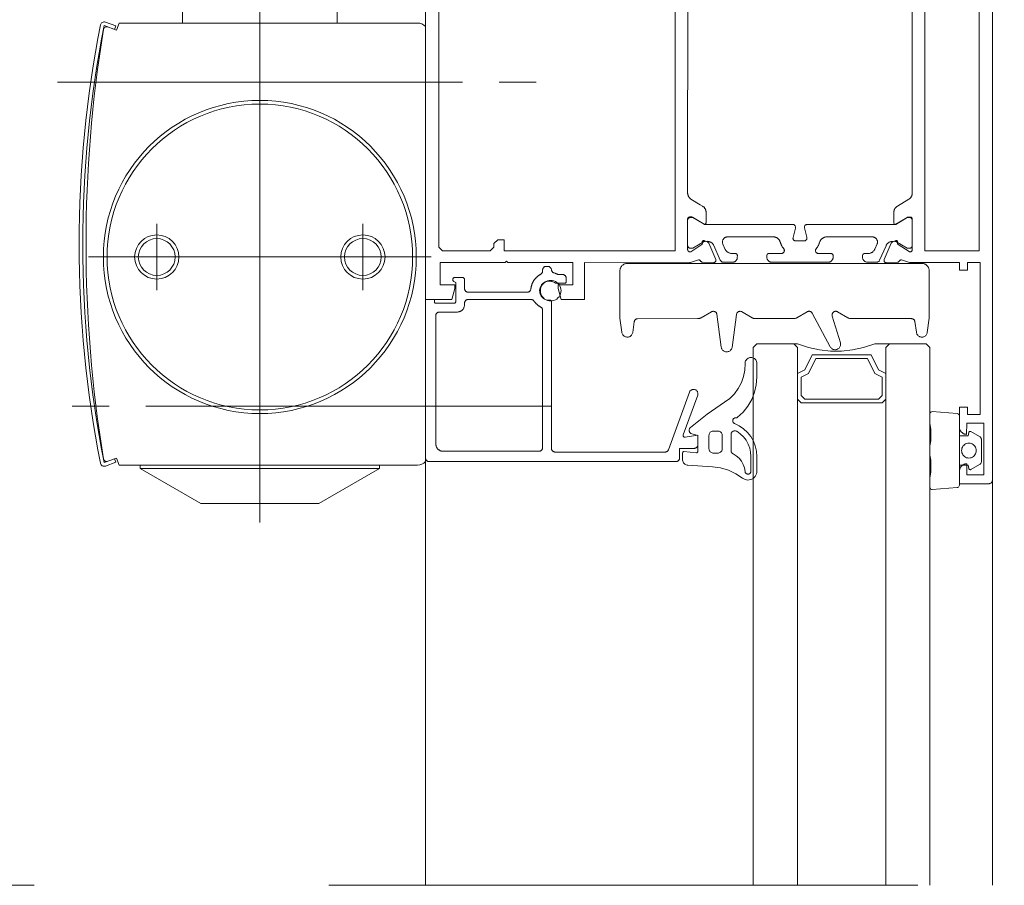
# Paper-space layout 'AD-02 DETAL MONTAŻU DRZWI' of a CAD drawing. Header units: millimetres. Extents: x 0 to 594, y 0 to 550.
# Tile 62 of 99: x 109 to 136, y 367 to 391. Entities that reach past the tile are written whole.
import ezdxf
from ezdxf.xclip import XClip

# ---------------------------------------------------------------- set-up
doc = ezdxf.new("R2010")
doc.units = ezdxf.units.MM
doc.header["$MEASUREMENT"] = 0
doc.header["$XCLIPFRAME"] = 0
for name, pattern in [('DASH_CENTER', [70, 55, -5, 5, -5]), ('DOT_CENTER', [1398.6, 1198.8, -99.9, 0, -99.9]), ('przerywama detal', [120, 80, -40])]:
    doc.linetypes.add(name, pattern=pattern)
doc.layers.add('A_stolarka_Nr_pióra__1', color=7, linetype='Continuous', lineweight=20)
doc.layers.add('A_stolarka_Nr_pióra__2', color=8, linetype='Continuous', lineweight=13)
doc.layers.add('A_stolarka_Nr_pióra__10', color=7, linetype='Continuous', lineweight=13, true_color=0x4b4b4b)

# ---------------------------------------------------------------- blocks, each defined once
blk = doc.blocks.new('Rysunek_1_1', base_point=(-46422.798, -26825.258))
at = {"layer": 'A_stolarka_Nr_pióra__1', "color": 7, "linetype": 'Continuous', "lineweight": 20, "ltscale": 0.2}
for p, q in [((129.112, 381.695), (129.212, 381.795)), ((129.112, 381.695), (129.112, 367.094)), ((130.212, 381.795), (129.212, 381.795)), ((130.312, 381.695), (130.212, 381.795)), ((130.312, 381.695), (130.312, 367.094)), ((132.712, 381.695), (132.812, 381.795)), ((132.712, 381.695), (132.712, 367.094)), ((133.812, 381.795), (132.812, 381.795)), ((133.912, 381.695), (133.812, 381.795)), ((133.912, 381.695), (133.912, 367.094)), ((131.492, 381.59), (131.494, 381.587))]:
    blk.add_line(p, q, dxfattribs=at)
at = {"layer": 'A_stolarka_Nr_pióra__1', "color": 7, "linetype": 'Continuous', "lineweight": 20, "ltscale": 0.2, "flags": 128}
for points in [[(133.431, 391.484), (133.432, 385.887), (133.431, 385.874), (133.43, 385.861), (133.428, 385.849), (133.425, 385.836), (133.421, 385.823), (133.417, 385.811), (133.411, 385.799), (133.405, 385.788), (133.398, 385.777), (133.391, 385.766), (133.382, 385.756), (133.373, 385.746), (133.364, 385.737), (133.354, 385.729), (133.343, 385.721), (133.027, 385.528), (133.016, 385.521), (133.006, 385.513), (132.996, 385.505), (132.987, 385.495), (132.978, 385.486), (132.97, 385.475), (132.962, 385.465), (132.956, 385.453), (132.95, 385.442), (132.945, 385.43), (132.941, 385.417), (132.937, 385.405), (132.934, 385.392), (132.932, 385.379), (132.931, 385.366), (132.931, 385.073), (132.933, 385.063), (132.937, 385.053), (132.944, 385.044), (132.953, 385.038), (132.963, 385.034), (132.973, 385.033), (132.984, 385.035), (133.296, 385.224), (133.305, 385.229), (133.315, 385.232), (133.326, 385.233), (133.371, 385.233), (133.381, 385.232), (133.391, 385.23), (133.4, 385.226), (133.41, 385.219), (133.417, 385.212), (133.424, 385.202), (133.428, 385.193), (133.431, 385.181), (133.431, 384.348), (133.43, 384.337), (133.427, 384.326), (133.423, 384.317), (133.416, 384.308), (133.408, 384.3), (133.399, 384.295), (133.389, 384.29), (133.378, 384.288), (133.367, 384.288), (133.356, 384.29), (133.346, 384.294), (133.049, 384.486), (133.041, 384.493), (133.035, 384.501), (133.032, 384.511), (133.033, 384.556), (133.032, 384.567), (133.028, 384.577), (133.022, 384.586), (133.014, 384.592), (133.004, 384.597), (132.994, 384.598), (132.983, 384.597), (132.883, 384.547), (132.874, 384.542), (132.866, 384.534), (132.86, 384.526), (132.669, 384.08), (132.666, 384.07), (132.665, 384.06), (132.665, 384.05), (132.667, 384.04), (132.671, 384.03), (132.676, 384.022), (132.683, 384.014), (132.69, 384.007), (132.699, 384.002), (132.709, 383.999), (132.719, 383.997), (133.027, 384.007), (133.037, 384.008), (133.047, 384.011), (133.057, 384.016), (133.065, 384.023), (133.072, 384.03), (133.078, 384.04), (133.084, 384.048), (133.092, 384.056), (133.101, 384.061), (133.11, 384.066), (133.12, 384.068), (133.131, 384.069), (133.142, 384.068), (133.354, 383.999), (133.364, 383.997), (133.374, 383.995), (133.384, 383.995), (134.712, 383.995), (134.712, 383.795), (134.932, 383.795), (134.932, 383.995), (135.272, 383.995), (135.272, 379.875), (134.932, 379.875), (134.932, 380.075), (134.712, 380.075), (134.712, 379.535), (134.712, 379.521), (134.714, 379.508), (134.716, 379.495), (134.719, 379.482), (134.723, 379.469), (134.728, 379.456), (134.733, 379.444), (134.74, 379.433), (134.747, 379.421), (134.755, 379.411), (134.763, 379.4), (134.773, 379.391), (134.783, 379.382), (134.793, 379.374), (134.804, 379.366), (134.816, 379.359), (134.828, 379.353), (134.84, 379.348), (134.852, 379.344), (134.865, 379.34), (134.878, 379.337), (134.892, 379.336), (134.905, 379.335), (134.912, 379.635), (135.372, 379.635), (135.372, 378.235), (134.912, 378.235), (134.912, 378.535), (134.898, 378.534), (134.885, 378.533), (134.872, 378.531), (134.859, 378.527), (134.846, 378.524), (134.834, 378.519), (134.822, 378.513), (134.81, 378.507), (134.799, 378.499), (134.788, 378.491), (134.778, 378.483), (134.768, 378.474), (134.759, 378.464), (134.751, 378.453), (134.743, 378.442), (134.736, 378.431), (134.73, 378.419), (134.725, 378.406), (134.721, 378.394), (134.717, 378.381), (134.715, 378.368), (134.713, 378.355), (134.712, 378.341), (134.712, 377.995), (135.512, 377.995), (135.522, 377.995), (135.532, 377.997), (135.541, 377.999), (135.551, 378.003), (135.563, 378.008), (135.571, 378.014), (135.579, 378.02), (135.588, 378.03), (135.594, 378.038), (135.601, 378.049), (135.606, 378.062), (135.609, 378.071), (135.611, 378.081), (135.612, 378.095), (135.612, 396.795)], [(127.333, 391.484), (127.332, 385.889), (127.332, 385.876), (127.333, 385.863), (127.336, 385.85), (127.339, 385.838), (127.342, 385.825), (127.347, 385.813), (127.352, 385.801), (127.358, 385.79), (127.365, 385.778), (127.373, 385.768), (127.381, 385.758), (127.39, 385.748), (127.4, 385.739), (127.41, 385.731), (127.42, 385.723), (127.676, 385.567), (127.736, 385.53), (127.747, 385.523), (127.757, 385.515), (127.767, 385.507), (127.776, 385.498), (127.785, 385.488), (127.793, 385.478), (127.801, 385.467), (127.807, 385.456), (127.813, 385.444), (127.818, 385.432), (127.823, 385.42), (127.826, 385.407), (127.829, 385.394), (127.831, 385.381), (127.832, 385.368), (127.832, 385.075), (127.83, 385.064), (127.826, 385.054), (127.819, 385.046), (127.811, 385.039), (127.8, 385.036), (127.79, 385.035), (127.779, 385.037), (127.467, 385.226), (127.458, 385.23), (127.448, 385.233), (127.437, 385.235), (127.392, 385.235), (127.382, 385.234), (127.37, 385.231), (127.361, 385.226), (127.351, 385.219), (127.345, 385.212), (127.338, 385.202), (127.334, 385.192), (127.332, 385.182), (127.332, 384.355), (127.331, 384.343), (127.333, 384.332), (127.337, 384.321), (127.343, 384.311), (127.351, 384.303), (127.361, 384.296), (127.371, 384.291), (127.382, 384.288), (127.394, 384.288), (127.405, 384.289), (127.416, 384.293), (127.714, 384.486), (127.722, 384.493), (127.728, 384.501), (127.731, 384.511), (127.73, 384.556), (127.731, 384.567), (127.735, 384.577), (127.741, 384.586), (127.749, 384.592), (127.759, 384.597), (127.77, 384.598), (127.78, 384.597), (127.88, 384.547), (127.889, 384.542), (127.897, 384.534), (127.904, 384.526), (128.094, 384.08), (128.097, 384.07), (128.098, 384.06), (128.098, 384.05), (128.096, 384.04), (128.092, 384.03), (128.087, 384.022), (128.08, 384.014), (128.073, 384.007), (128.064, 384.002), (128.054, 383.999), (128.044, 383.997), (127.736, 384.007), (127.726, 384.008), (127.716, 384.011), (127.706, 384.016), (127.698, 384.023), (127.691, 384.03), (127.685, 384.04), (127.679, 384.048), (127.671, 384.056), (127.662, 384.061), (127.653, 384.066), (127.643, 384.068), (127.632, 384.069), (127.622, 384.068), (127.407, 383.999), (127.397, 383.996), (127.387, 383.994), (127.377, 383.994), (127.367, 383.994), (124.532, 383.995), (124.532, 382.995), (123.892, 382.995), (123.812, 383.295), (123.812, 383.395), (124.212, 383.395), (124.212, 383.995), (122.452, 383.995), (122.412, 384.035), (122.372, 383.995), (120.612, 383.995), (120.612, 383.395), (121.012, 383.395), (121.012, 383.295), (120.931, 382.995), (120.212, 382.995), (120.212, 391.795)]]:
    blk.add_lwpolyline(points, dxfattribs=at)
for points in [[(120.572, 391.455), (120.572, 384.415), (120.672, 384.315), (121.972, 384.315), (122.072, 384.415), (122.072, 384.515), (122.172, 384.615), (122.352, 384.615), (122.352, 384.315), (126.992, 384.315), (126.992, 392.835), (125.612, 392.835), (125.612, 392.795), (124.012, 392.795), (124.012, 392.835), (122.352, 392.835), (122.352, 391.755), (122.152, 391.555), (120.672, 391.555)], [(135.252, 391.555), (135.252, 384.315), (133.772, 384.315), (133.772, 391.555)], [(129.482, 384.185), (129.482, 384.145), (129.482, 384.131), (129.485, 384.117), (129.488, 384.103), (129.493, 384.09), (129.499, 384.077), (129.506, 384.065), (129.515, 384.054), (129.524, 384.044), (129.535, 384.035), (129.546, 384.027), (129.559, 384.02), (129.571, 384.014), (129.585, 384.01), (129.598, 384.007), (129.612, 384.005), (131.142, 384.005), (131.156, 384.005), (131.17, 384.007), (131.183, 384.011), (131.196, 384.016), (131.209, 384.022), (131.221, 384.029), (131.232, 384.038), (131.242, 384.047), (131.252, 384.058), (131.26, 384.069), (131.267, 384.081), (131.272, 384.094), (131.277, 384.108), (131.28, 384.121), (131.281, 384.135), (131.282, 384.185), (131.281, 384.196), (131.278, 384.206), (131.272, 384.217), (131.265, 384.226), (131.257, 384.233), (131.247, 384.239), (131.238, 384.242), (131.226, 384.244), (130.885, 384.245), (130.874, 384.245), (130.862, 384.248), (130.851, 384.252), (130.841, 384.258), (130.832, 384.265), (130.824, 384.273), (130.817, 384.283), (130.812, 384.293), (130.808, 384.304), (130.806, 384.315), (130.805, 384.327), (130.806, 384.339), (130.809, 384.35), (130.814, 384.361), (130.82, 384.371), (130.827, 384.38), (130.835, 384.39), (130.843, 384.399), (130.85, 384.41), (130.857, 384.42), (130.864, 384.43), (130.871, 384.441), (130.877, 384.452), (130.883, 384.463), (130.888, 384.474), (130.894, 384.485), (130.898, 384.497), (130.903, 384.508), (130.907, 384.52), (130.911, 384.532), (130.915, 384.544), (130.919, 384.558), (130.923, 384.569), (130.927, 384.579), (130.932, 384.589), (130.938, 384.598), (130.944, 384.608), (130.95, 384.617), (130.957, 384.625), (130.965, 384.633), (130.973, 384.641), (130.981, 384.649), (130.99, 384.655), (130.999, 384.662), (131.008, 384.667), (131.018, 384.673), (131.028, 384.678), (131.038, 384.682), (131.049, 384.685), (131.059, 384.688), (131.07, 384.691), (131.081, 384.693), (131.092, 384.694), (131.103, 384.695), (132.347, 384.695), (132.359, 384.694), (132.371, 384.693), (132.382, 384.69), (132.394, 384.687), (132.405, 384.682), (132.415, 384.677), (132.425, 384.671), (132.435, 384.664), (132.444, 384.656), (132.452, 384.647), (132.459, 384.638), (132.466, 384.628), (132.472, 384.618), (132.477, 384.607), (132.481, 384.596), (132.484, 384.585), (132.486, 384.573), (132.487, 384.561), (132.487, 384.549), (132.486, 384.537), (132.484, 384.526), (132.481, 384.514), (132.477, 384.503), (132.415, 384.363), (132.409, 384.35), (132.401, 384.337), (132.393, 384.325), (132.384, 384.314), (132.374, 384.303), (132.363, 384.293), (132.351, 384.284), (132.339, 384.275), (132.326, 384.268), (132.313, 384.262), (132.3, 384.256), (132.286, 384.252), (132.271, 384.248), (132.257, 384.246), (132.242, 384.245), (132.142, 384.245), (132.132, 384.244), (132.122, 384.241), (132.111, 384.236), (132.103, 384.23), (132.095, 384.222), (132.089, 384.213), (132.084, 384.202), (132.082, 384.19), (132.082, 384.145), (132.082, 384.131), (132.085, 384.117), (132.088, 384.103), (132.093, 384.09), (132.099, 384.077), (132.106, 384.065), (132.115, 384.054), (132.124, 384.044), (132.135, 384.035), (132.146, 384.027), (132.159, 384.02), (132.171, 384.014), (132.185, 384.01), (132.198, 384.007), (132.212, 384.005), (132.453, 384.005), (132.465, 384.005), (132.477, 384.007), (132.489, 384.011), (132.5, 384.016), (132.511, 384.023), (132.52, 384.03), (132.529, 384.039), (132.536, 384.049), (132.542, 384.059), (132.719, 384.456), (132.726, 384.469), (132.733, 384.482), (132.741, 384.494), (132.75, 384.505), (132.76, 384.516), (132.771, 384.526), (132.783, 384.535), (132.795, 384.544), (132.808, 384.551), (132.821, 384.557), (132.834, 384.563), (132.848, 384.567), (132.863, 384.571), (132.877, 384.573), (132.892, 384.574), (132.956, 384.575), (132.966, 384.574), (132.976, 384.571), (132.985, 384.567), (133.292, 384.39), (133.301, 384.386), (133.311, 384.385), (133.352, 384.385), (133.362, 384.385), (133.373, 384.387), (133.383, 384.391), (133.393, 384.396), (133.401, 384.402), (133.409, 384.409), (133.416, 384.417), (133.422, 384.426), (133.426, 384.436), (133.43, 384.446), (133.431, 384.457), (133.432, 385.145), (133.431, 385.155), (133.429, 385.166), (133.425, 385.176), (133.421, 385.185), (133.415, 385.194), (133.407, 385.202), (133.399, 385.209), (133.39, 385.215), (133.381, 385.219), (133.37, 385.222), (133.36, 385.224), (133.312, 385.225), (133.302, 385.223), (133.292, 385.219), (132.986, 385.043), (132.976, 385.038), (132.966, 385.035), (132.956, 385.035), (130.582, 385.035), (130.569, 385.034), (130.557, 385.031), (130.546, 385.026), (130.535, 385.02), (130.526, 385.012), (130.518, 385.002), (130.511, 384.992), (130.506, 384.98), (130.503, 384.968), (130.502, 384.956), (130.503, 384.944), (130.569, 384.685), (130.571, 384.672), (130.572, 384.66), (130.57, 384.648), (130.566, 384.636), (130.561, 384.625), (130.554, 384.614), (130.546, 384.605), (130.536, 384.598), (130.525, 384.592), (130.513, 384.587), (130.501, 384.585), (130.272, 384.585), (130.259, 384.586), (130.247, 384.588), (130.236, 384.593), (130.225, 384.599), (130.216, 384.607), (130.208, 384.617), (130.201, 384.627), (130.196, 384.639), (130.193, 384.651), (130.192, 384.663), (130.193, 384.676), (130.259, 384.934), (130.261, 384.947), (130.262, 384.959), (130.26, 384.971), (130.256, 384.983), (130.251, 384.995), (130.244, 385.005), (130.236, 385.014), (130.226, 385.021), (130.215, 385.027), (130.203, 385.032), (130.191, 385.034), (127.808, 385.035), (127.798, 385.035), (127.788, 385.038), (127.779, 385.042), (127.472, 385.219), (127.462, 385.223), (127.452, 385.225), (127.412, 385.225), (127.401, 385.224), (127.391, 385.222), (127.381, 385.218), (127.371, 385.213), (127.362, 385.207), (127.354, 385.2), (127.347, 385.192), (127.342, 385.183), (127.337, 385.173), (127.334, 385.163), (127.332, 385.153), (127.332, 384.465), (127.332, 384.454), (127.335, 384.443), (127.338, 384.433), (127.343, 384.424), (127.349, 384.415), (127.356, 384.407), (127.364, 384.4), (127.373, 384.394), (127.383, 384.39), (127.393, 384.387), (127.404, 384.385), (127.452, 384.385), (127.462, 384.386), (127.471, 384.39), (127.778, 384.566), (127.787, 384.571), (127.796, 384.574), (127.806, 384.574), (127.862, 384.575), (127.876, 384.574), (127.891, 384.572), (127.906, 384.57), (127.92, 384.566), (127.934, 384.561), (127.947, 384.555), (127.96, 384.549), (127.973, 384.541), (127.985, 384.532), (127.996, 384.523), (128.006, 384.513), (128.016, 384.502), (128.025, 384.49), (128.033, 384.478), (128.04, 384.465), (128.219, 384.064), (128.225, 384.053), (128.232, 384.043), (128.24, 384.034), (128.249, 384.026), (128.259, 384.019), (128.27, 384.013), (128.281, 384.009), (128.293, 384.006), (128.305, 384.005), (128.542, 384.005), (128.556, 384.005), (128.57, 384.007), (128.583, 384.011), (128.596, 384.016), (128.609, 384.022), (128.621, 384.029), (128.632, 384.038), (128.642, 384.047), (128.652, 384.058), (128.66, 384.069), (128.667, 384.081), (128.672, 384.094), (128.677, 384.108), (128.68, 384.121), (128.681, 384.135), (128.682, 384.185), (128.681, 384.196), (128.678, 384.206), (128.672, 384.217), (128.665, 384.226), (128.657, 384.233), (128.647, 384.239), (128.638, 384.242), (128.626, 384.244), (128.531, 384.245), (128.516, 384.245), (128.502, 384.247), (128.487, 384.249), (128.473, 384.253), (128.459, 384.258), (128.446, 384.264), (128.433, 384.27), (128.42, 384.278), (128.408, 384.287), (128.397, 384.296), (128.386, 384.306), (128.377, 384.317), (128.368, 384.329), (128.36, 384.341), (128.353, 384.354), (128.289, 384.498), (128.284, 384.509), (128.281, 384.52), (128.278, 384.532), (128.277, 384.543), (128.276, 384.555), (128.277, 384.567), (128.279, 384.579), (128.281, 384.59), (128.285, 384.602), (128.289, 384.613), (128.294, 384.623), (128.301, 384.633), (128.308, 384.643), (128.316, 384.652), (128.324, 384.66), (128.333, 384.667), (128.343, 384.674), (128.354, 384.68), (128.364, 384.685), (128.376, 384.688), (128.387, 384.691), (128.399, 384.693), (128.411, 384.694), (129.655, 384.695), (129.666, 384.694), (129.677, 384.693), (129.688, 384.692), (129.699, 384.69), (129.709, 384.687), (129.72, 384.684), (129.73, 384.68), (129.741, 384.675), (129.75, 384.67), (129.76, 384.665), (129.769, 384.659), (129.778, 384.652), (129.787, 384.645), (129.795, 384.637), (129.802, 384.629), (129.81, 384.621), (129.816, 384.612), (129.823, 384.603), (129.828, 384.594), (129.834, 384.584), (129.838, 384.574), (129.842, 384.563), (129.846, 384.553), (129.85, 384.54), (129.854, 384.528), (129.858, 384.516), (129.862, 384.504), (129.867, 384.493), (129.872, 384.481), (129.877, 384.47), (129.883, 384.459), (129.889, 384.448), (129.895, 384.437), (129.902, 384.427), (129.908, 384.416), (129.916, 384.406), (129.923, 384.396), (129.931, 384.386), (129.939, 384.377), (129.946, 384.368), (129.951, 384.357), (129.955, 384.346), (129.958, 384.335), (129.958, 384.323), (129.957, 384.312), (129.955, 384.3), (129.95, 384.29), (129.944, 384.279), (129.937, 384.27), (129.929, 384.262), (129.919, 384.256), (129.909, 384.25), (129.898, 384.247), (129.886, 384.245), (129.542, 384.245), (129.532, 384.244), (129.522, 384.241), (129.511, 384.236), (129.503, 384.23), (129.495, 384.222), (129.489, 384.213), (129.484, 384.202), (129.482, 384.19)], [(121.032, 382.935), (121.032, 383.454), (120.982, 383.483), (120.971, 383.49), (120.964, 383.498), (120.959, 383.506), (120.955, 383.515), (120.952, 383.525), (120.952, 383.535), (120.953, 383.545), (120.955, 383.555), (120.959, 383.564), (120.965, 383.572), (120.972, 383.579), (120.98, 383.585), (120.989, 383.59), (120.998, 383.593), (121.008, 383.594), (121.212, 383.595), (121.222, 383.594), (121.231, 383.591), (121.241, 383.587), (121.249, 383.582), (121.256, 383.575), (121.262, 383.567), (121.267, 383.558), (121.271, 383.546), (121.272, 383.537), (121.272, 383.295), (121.272, 383.284), (121.274, 383.275), (121.276, 383.265), (121.28, 383.255), (121.284, 383.246), (121.289, 383.238), (121.295, 383.23), (121.302, 383.223), (121.31, 383.216), (121.318, 383.21), (121.327, 383.205), (121.336, 383.201), (121.345, 383.198), (121.355, 383.196), (121.365, 383.195), (122.975, 383.195), (122.987, 383.195), (123, 383.198), (123.011, 383.201), (123.023, 383.207), (123.033, 383.213), (123.043, 383.221), (123.052, 383.23), (123.059, 383.241), (123.065, 383.252), (123.07, 383.263), (123.073, 383.275), (123.075, 383.295), (123.077, 383.305), (123.078, 383.316), (123.08, 383.326), (123.082, 383.336), (123.084, 383.347), (123.087, 383.357), (123.09, 383.367), (123.092, 383.377), (123.096, 383.387), (123.099, 383.397), (123.102, 383.407), (123.106, 383.417), (123.11, 383.426), (123.114, 383.436), (123.118, 383.445), (123.123, 383.455), (123.128, 383.464), (123.133, 383.474), (123.138, 383.483), (123.143, 383.492), (123.148, 383.501), (123.154, 383.509), (123.16, 383.518), (123.166, 383.527), (123.172, 383.535), (123.179, 383.543), (123.185, 383.552), (123.192, 383.56), (123.199, 383.568), (123.206, 383.575), (123.213, 383.583), (123.22, 383.59), (123.228, 383.598), (123.236, 383.605), (123.244, 383.612), (123.252, 383.619), (123.26, 383.625), (123.268, 383.632), (123.276, 383.638), (123.285, 383.644), (123.293, 383.65), (123.302, 383.656), (123.311, 383.661), (123.32, 383.667), (123.329, 383.672), (123.338, 383.677), (123.348, 383.683), (123.357, 383.69), (123.366, 383.698), (123.373, 383.707), (123.379, 383.717), (123.384, 383.727), (123.388, 383.738), (123.39, 383.749), (123.392, 383.761), (123.392, 383.795), (123.392, 383.805), (123.394, 383.814), (123.396, 383.824), (123.4, 383.834), (123.404, 383.843), (123.409, 383.851), (123.415, 383.859), (123.422, 383.866), (123.43, 383.873), (123.438, 383.879), (123.447, 383.884), (123.456, 383.888), (123.465, 383.891), (123.475, 383.893), (123.485, 383.894), (123.532, 383.895), (123.544, 383.894), (123.557, 383.891), (123.569, 383.887), (123.58, 383.882), (123.591, 383.875), (123.6, 383.867), (123.609, 383.858), (123.616, 383.848), (123.622, 383.837), (123.627, 383.825), (123.63, 383.813), (123.632, 383.801), (123.633, 383.791), (123.636, 383.781), (123.64, 383.772), (123.645, 383.762), (123.65, 383.754), (123.657, 383.746), (123.664, 383.739), (123.672, 383.732), (123.681, 383.727), (123.69, 383.722), (123.699, 383.718), (123.71, 383.715), (123.721, 383.712), (123.732, 383.708), (123.743, 383.704), (123.754, 383.7), (123.765, 383.696), (123.776, 383.691), (123.786, 383.686), (123.796, 383.682), (123.806, 383.678), (123.816, 383.676), (123.827, 383.675), (123.932, 383.675), (123.942, 383.674), (123.952, 383.673), (123.961, 383.67), (123.971, 383.667), (123.98, 383.662), (123.988, 383.657), (123.996, 383.651), (124.004, 383.644), (124.01, 383.636), (124.016, 383.628), (124.021, 383.62), (124.025, 383.61), (124.028, 383.601), (124.031, 383.588), (124.032, 383.578), (124.032, 383.475), (124.03, 383.464), (124.026, 383.454), (124.02, 383.446), (124.011, 383.439), (124.001, 383.436), (123.748, 383.435), (123.739, 383.436), (123.712, 383.453), (123.694, 383.464), (123.674, 383.473), (123.654, 383.481), (123.634, 383.487), (123.612, 383.491), (123.591, 383.494), (123.569, 383.495), (123.548, 383.493), (123.527, 383.491), (123.505, 383.486), (123.485, 383.48), (123.465, 383.472), (123.446, 383.462), (123.427, 383.451), (123.41, 383.438), (123.393, 383.424), (123.378, 383.408), (123.365, 383.392), (123.352, 383.374), (123.342, 383.355), (123.332, 383.336), (123.325, 383.316), (123.319, 383.295), (123.315, 383.274), (123.312, 383.252), (123.312, 383.231), (123.313, 383.209), (123.316, 383.188), (123.321, 383.167), (123.327, 383.146), (123.335, 383.126), (123.345, 383.107), (123.357, 383.089), (123.369, 383.071), (123.384, 383.055), (123.399, 383.04), (123.416, 383.026), (123.434, 383.014), (123.452, 383.004), (123.472, 382.994), (123.492, 382.987), (123.513, 382.981), (123.534, 382.977), (123.556, 382.975), (123.577, 382.975), (123.599, 382.976), (123.609, 382.975), (123.619, 382.971), (123.626, 382.963), (123.631, 382.953), (123.632, 378.955), (123.632, 378.945), (123.634, 378.935), (123.636, 378.925), (123.64, 378.915), (123.644, 378.906), (123.649, 378.898), (123.655, 378.89), (123.662, 378.883), (123.67, 378.876), (123.678, 378.87), (123.687, 378.865), (123.696, 378.861), (123.705, 378.858), (123.715, 378.856), (123.725, 378.855), (126.719, 378.855), (126.729, 378.855), (126.74, 378.857), (126.75, 378.859), (126.759, 378.863), (126.769, 378.868), (126.777, 378.873), (126.785, 378.88), (126.793, 378.887), (126.799, 378.895), (126.805, 378.904), (126.81, 378.913), (127.379, 380.476), (127.385, 380.49), (127.394, 380.504), (127.404, 380.516), (127.416, 380.527), (127.429, 380.537), (127.443, 380.544), (127.458, 380.55), (127.474, 380.553), (127.49, 380.554), (127.506, 380.554), (127.521, 380.551), (127.537, 380.546), (127.551, 380.539), (127.564, 380.53), (127.576, 380.52), (127.587, 380.507), (127.596, 380.494), (127.603, 380.48), (127.608, 380.464), (127.611, 380.449), (127.612, 380.433), (127.61, 380.417), (127.607, 380.401), (127.214, 379.321), (127.211, 379.31), (127.211, 379.299), (127.213, 379.288), (127.218, 379.278), (127.225, 379.269), (127.233, 379.262), (127.243, 379.257), (127.254, 379.254), (127.265, 379.254), (127.612, 379.315), (127.612, 379.055), (127.611, 379.045), (127.61, 379.035), (127.607, 379.025), (127.604, 379.015), (127.599, 379.006), (127.594, 378.998), (127.588, 378.99), (127.581, 378.983), (127.574, 378.976), (127.566, 378.97), (127.557, 378.965), (127.548, 378.961), (127.538, 378.958), (127.528, 378.956), (127.518, 378.955), (127.112, 378.955), (127.112, 378.695), (127.111, 378.684), (127.11, 378.675), (127.107, 378.665), (127.104, 378.655), (127.099, 378.646), (127.094, 378.638), (127.088, 378.63), (127.081, 378.623), (127.074, 378.616), (127.066, 378.61), (127.057, 378.605), (127.048, 378.601), (127.038, 378.598), (127.025, 378.595), (127.015, 378.595), (120.312, 378.595), (120.302, 378.595), (120.292, 378.597), (120.282, 378.599), (120.273, 378.602), (120.264, 378.607), (120.255, 378.612), (120.247, 378.618), (120.24, 378.625), (120.233, 378.633), (120.227, 378.641), (120.222, 378.649), (120.218, 378.659), (120.215, 378.668), (120.213, 378.678), (120.212, 378.688), (120.212, 382.995), (120.452, 382.995), (120.452, 382.935), (120.453, 382.924), (120.457, 382.914), (120.464, 382.906), (120.473, 382.899), (120.482, 382.896), (120.992, 382.895), (121.002, 382.896), (121.012, 382.9), (121.021, 382.907), (121.027, 382.915), (121.031, 382.925)], [(120.492, 382.555), (120.492, 382.565), (120.494, 382.574), (120.496, 382.584), (120.5, 382.594), (120.504, 382.603), (120.509, 382.611), (120.515, 382.619), (120.522, 382.626), (120.53, 382.633), (120.538, 382.639), (120.547, 382.644), (120.556, 382.648), (120.565, 382.651), (120.575, 382.653), (120.585, 382.654), (121.072, 382.655), (121.085, 382.655), (121.098, 382.656), (121.112, 382.659), (121.125, 382.662), (121.137, 382.666), (121.15, 382.67), (121.162, 382.676), (121.174, 382.682), (121.185, 382.69), (121.196, 382.698), (121.206, 382.706), (121.216, 382.715), (121.224, 382.725), (121.233, 382.736), (121.24, 382.747), (121.247, 382.758), (121.253, 382.77), (121.258, 382.783), (121.263, 382.795), (121.266, 382.808), (121.269, 382.821), (121.271, 382.834), (121.272, 382.848), (121.272, 382.895), (121.272, 382.905), (121.274, 382.914), (121.276, 382.924), (121.28, 382.934), (121.284, 382.943), (121.289, 382.951), (121.295, 382.959), (121.302, 382.966), (121.31, 382.973), (121.318, 382.979), (121.327, 382.984), (121.336, 382.988), (121.345, 382.991), (121.355, 382.993), (121.365, 382.994), (123.077, 382.995), (123.088, 382.994), (123.098, 382.992), (123.108, 382.99), (123.117, 382.986), (123.127, 382.982), (123.135, 382.976), (123.143, 382.97), (123.151, 382.962), (123.157, 382.955), (123.166, 382.943), (123.172, 382.934), (123.178, 382.926), (123.184, 382.918), (123.191, 382.91), (123.198, 382.903), (123.205, 382.895), (123.212, 382.888), (123.219, 382.88), (123.226, 382.873), (123.234, 382.866), (123.241, 382.859), (123.249, 382.852), (123.257, 382.846), (123.265, 382.84), (123.273, 382.833), (123.282, 382.827), (123.29, 382.821), (123.299, 382.816), (123.307, 382.81), (123.316, 382.805), (123.325, 382.8), (123.334, 382.795), (123.344, 382.789), (123.354, 382.782), (123.362, 382.775), (123.37, 382.766), (123.377, 382.756), (123.382, 382.746), (123.387, 382.736), (123.39, 382.724), (123.391, 382.713), (123.392, 378.975), (123.391, 378.964), (123.39, 378.955), (123.387, 378.945), (123.384, 378.935), (123.379, 378.926), (123.374, 378.918), (123.368, 378.91), (123.361, 378.903), (123.354, 378.896), (123.346, 378.89), (123.337, 378.885), (123.328, 378.881), (123.318, 378.878), (123.308, 378.876), (123.298, 378.875), (120.692, 378.875), (120.678, 378.875), (120.665, 378.876), (120.652, 378.879), (120.639, 378.882), (120.626, 378.886), (120.614, 378.89), (120.602, 378.896), (120.59, 378.902), (120.579, 378.91), (120.568, 378.918), (120.558, 378.926), (120.548, 378.935), (120.539, 378.945), (120.531, 378.956), (120.523, 378.967), (120.516, 378.978), (120.51, 378.99), (120.505, 379.003), (120.501, 379.015), (120.497, 379.028), (120.495, 379.041), (120.493, 379.054), (120.492, 379.068)], [(130.312, 380.99), (130.512, 381.09), (130.712, 381.49), (132.312, 381.49), (132.512, 381.09), (132.712, 380.99), (132.712, 381.69), (132.812, 381.79), (132.412, 381.79), (132.112, 381.69), (131.812, 381.63), (131.512, 381.59), (131.212, 381.59), (130.912, 381.63), (130.612, 381.69), (130.312, 381.79), (130.212, 381.79), (130.312, 381.69)], [(132.712, 380.29), (132.612, 380.19), (130.412, 380.19), (130.312, 380.29), (130.312, 380.99), (130.512, 381.09), (130.712, 381.49), (132.312, 381.49), (132.512, 381.09), (132.712, 380.99)], [(132.612, 380.39), (132.512, 380.29), (130.512, 380.29), (130.412, 380.39), (130.412, 380.89), (130.612, 380.99), (130.812, 381.39), (132.212, 381.39), (132.412, 380.99), (132.612, 380.89)]]:
    blk.add_lwpolyline(points, close=True, dxfattribs=at)
at = {"layer": 'A_stolarka_Nr_pióra__10', "color": 251, "linetype": 'DOT_CENTER', "lineweight": 13, "ltscale": 0.2, "true_color": 0x4b4b4b}
for p, q in [((115.712, 376.943), (115.712, 393.363)), ((112.912, 385.049), (112.912, 383.249)), ((118.512, 385.049), (118.512, 383.249))]:
    blk.add_line(p, q, dxfattribs=at)
at = {"layer": 'A_stolarka_Nr_pióra__10', "color": 251, "linetype": 'Continuous', "lineweight": 13, "ltscale": 0.2, "true_color": 0x4b4b4b}
for p, q in [((113.612, 390.899), (113.612, 390.499)), ((117.812, 390.899), (117.812, 390.499)), ((111.483, 390.429), (111.822, 390.306)), ((111.518, 390.523), (111.8, 390.42)), ((111.822, 390.306), (111.892, 390.499)), ((111.892, 390.499), (119.992, 390.499)), ((111.8, 390.42), (111.765, 390.326)), ((111.822, 378.692), (111.483, 378.569)), ((111.8, 378.578), (111.765, 378.672)), ((111.892, 378.499), (111.822, 378.692)), ((120.212, 378.691), (120.212, 367.094)), ((111.518, 378.475), (111.8, 378.578)), ((119.992, 378.499), (111.892, 378.499)), ((112.462, 378.412), (112.462, 378.499)), ((114.112, 377.459), (112.462, 378.412)), ((118.962, 378.412), (112.462, 378.412)), ((117.312, 377.459), (118.962, 378.412)), ((118.962, 378.412), (118.962, 378.499)), ((135.612, 378.085), (135.612, 367.094)), ((114.112, 377.459), (117.312, 377.459))]:
    blk.add_line(p, q, dxfattribs=at)
at = {"layer": 'A_stolarka_Nr_pióra__10', "color": 251, "linetype": 'DASH_CENTER', "lineweight": 13, "ltscale": 0.2, "true_color": 0x4b4b4b}
for p, q in [((110.217, 388.899), (123.617, 388.899)), ((111.062, 384.149), (120.362, 384.149)), ((123.617, 380.099), (110.217, 380.099))]:
    blk.add_line(p, q, dxfattribs=at)
at = {"layer": 'A_stolarka_Nr_pióra__10', "color": 251, "linetype": 'przerywama detal', "lineweight": 13, "ltscale": 0.2, "true_color": 0x4b4b4b}
blk.add_line((157.585, 367.094), (97.585, 367.094), dxfattribs=at)
at = {"layer": 'A_stolarka_Nr_pióra__10', "color": 251, "linetype": 'Continuous', "lineweight": 13, "ltscale": 0.2, "true_color": 0x4b4b4b}
for centre, radius in [((115.712, 384.149), 4.25), ((115.712, 384.149), 4.15), ((112.912, 384.149), 0.6), ((112.912, 384.149), 0.5), ((118.512, 384.149), 0.6), ((118.512, 384.149), 0.5)]:
    blk.add_circle(centre, radius, dxfattribs=at)
for centre, radius, start, end in [((141.508, 384.499), 30.705, 168.8276, 191.1724), ((141.508, 384.499), 30.605, 168.8276, 191.1724), ((111.483, 390.429), 0.1, 70, 168.8276), ((119.992, 390.199), 0.3, 42.8334, 90), ((146.992, 384.499), 36, 170.6826, 189.3174), ((111.551, 390.314), 0.0853, 69.8124, 170.6826), ((111.551, 378.684), 0.0853, 189.3174, 290.1876), ((111.483, 378.569), 0.1, 191.1724, 290), ((119.992, 378.799), 0.3, 270, 317.1666)]:
    blk.add_arc(centre, radius, start, end, dxfattribs=at)
at = {"layer": 'A_stolarka_Nr_pióra__2', "color": 8, "linetype": 'Continuous', "lineweight": 13, "ltscale": 0.2, "flags": 128}
for points in [[(125.492, 383.775), (125.492, 382.501), (125.492, 382.491), (125.543, 382.105), (125.547, 382.087), (125.552, 382.069), (125.56, 382.053), (125.57, 382.037), (125.581, 382.023), (125.595, 382.01), (125.609, 381.999), (125.625, 381.99), (125.642, 381.983), (125.66, 381.978), (125.678, 381.975), (125.696, 381.975), (125.715, 381.976), (125.733, 381.98), (125.75, 381.986), (125.766, 381.994), (125.782, 382.004), (125.796, 382.016), (125.808, 382.03), (125.819, 382.045), (125.828, 382.061), (125.834, 382.078), (125.839, 382.096), (125.878, 382.388), (125.88, 382.4), (125.884, 382.411), (125.889, 382.422), (125.895, 382.433), (125.903, 382.442), (125.912, 382.451), (125.922, 382.458), (125.932, 382.464), (125.944, 382.469), (125.956, 382.472), (125.968, 382.474), (127.601, 382.475), (127.612, 382.475), (127.623, 382.476), (127.634, 382.477), (127.645, 382.479), (127.656, 382.482), (127.666, 382.486), (127.677, 382.49), (127.687, 382.494), (127.697, 382.499), (127.978, 382.661), (127.989, 382.667), (128.001, 382.671), (128.013, 382.673), (128.025, 382.674), (128.038, 382.674), (128.05, 382.672), (128.062, 382.668), (128.074, 382.663), (128.085, 382.657), (128.094, 382.649), (128.103, 382.64), (128.111, 382.63), (128.117, 382.619), (128.122, 382.608), (128.125, 382.596), (128.243, 381.705), (128.247, 381.687), (128.252, 381.669), (128.26, 381.653), (128.27, 381.637), (128.281, 381.623), (128.295, 381.61), (128.309, 381.599), (128.325, 381.59), (128.342, 381.583), (128.36, 381.578), (128.378, 381.575), (128.396, 381.575), (128.415, 381.576), (128.433, 381.58), (128.45, 381.586), (128.466, 381.594), (128.482, 381.604), (128.496, 381.616), (128.508, 381.63), (128.519, 381.645), (128.528, 381.661), (128.534, 381.678), (128.539, 381.696), (128.657, 382.588), (128.659, 382.6), (128.663, 382.612), (128.668, 382.623), (128.675, 382.634), (128.683, 382.643), (128.692, 382.652), (128.702, 382.659), (128.713, 382.665), (128.725, 382.67), (128.737, 382.673), (128.75, 382.674), (128.762, 382.674), (128.775, 382.673), (128.787, 382.67), (128.798, 382.665), (129.083, 382.501), (129.092, 382.496), (129.102, 382.491), (129.113, 382.487), (129.123, 382.483), (129.134, 382.48), (129.145, 382.478), (129.156, 382.476), (129.167, 382.475), (129.178, 382.475), (130.201, 382.475), (130.212, 382.475), (130.223, 382.476), (130.234, 382.477), (130.245, 382.479), (130.256, 382.482), (130.266, 382.486), (130.277, 382.49), (130.287, 382.494), (130.297, 382.499), (130.578, 382.661), (130.587, 382.666), (130.596, 382.669), (130.606, 382.672), (130.616, 382.674), (130.626, 382.674), (130.637, 382.674), (130.647, 382.673), (130.657, 382.67), (130.666, 382.667), (130.676, 382.662), (130.684, 382.657), (130.692, 382.651), (130.7, 382.644), (130.707, 382.636), (130.712, 382.628), (131.204, 381.711), (131.214, 381.695), (131.225, 381.68), (131.239, 381.667), (131.254, 381.656), (131.27, 381.647), (131.288, 381.64), (131.306, 381.635), (131.325, 381.632), (131.343, 381.632), (131.362, 381.634), (131.38, 381.639), (131.398, 381.645), (131.414, 381.654), (131.43, 381.665), (131.444, 381.677), (131.456, 381.692), (131.466, 381.707), (131.474, 381.724), (131.481, 381.742), (131.484, 381.761), (131.486, 381.779), (131.485, 381.798), (131.482, 381.817), (131.26, 382.545), (131.258, 382.555), (131.256, 382.565), (131.256, 382.575), (131.256, 382.586), (131.258, 382.596), (131.261, 382.605), (131.264, 382.615), (131.269, 382.624), (131.274, 382.633), (131.281, 382.641), (131.288, 382.648), (131.296, 382.654), (131.304, 382.66), (131.313, 382.665), (131.322, 382.669), (131.332, 382.672), (131.342, 382.674), (131.352, 382.674), (131.362, 382.674), (131.372, 382.673), (131.382, 382.671), (131.392, 382.668), (131.401, 382.664), (131.683, 382.501), (131.692, 382.496), (131.702, 382.491), (131.713, 382.487), (131.723, 382.483), (131.734, 382.48), (131.745, 382.478), (131.756, 382.476), (131.767, 382.475), (131.778, 382.475), (133.407, 382.475), (133.419, 382.474), (133.431, 382.472), (133.443, 382.468), (133.454, 382.463), (133.464, 382.456), (133.474, 382.449), (133.482, 382.44), (133.49, 382.43), (133.496, 382.42), (133.501, 382.408), (133.504, 382.397), (133.543, 382.105), (133.547, 382.087), (133.552, 382.069), (133.56, 382.053), (133.57, 382.037), (133.581, 382.023), (133.595, 382.01), (133.609, 381.999), (133.625, 381.99), (133.642, 381.983), (133.66, 381.978), (133.678, 381.975), (133.696, 381.975), (133.715, 381.976), (133.733, 381.98), (133.75, 381.986), (133.766, 381.994), (133.782, 382.004), (133.796, 382.016), (133.808, 382.03), (133.819, 382.045), (133.828, 382.061), (133.834, 382.078), (133.839, 382.096), (133.891, 382.488), (133.892, 382.498), (133.892, 383.775), (133.891, 383.788), (133.89, 383.801), (133.888, 383.814), (133.885, 383.827), (133.881, 383.84), (133.876, 383.853), (133.87, 383.865), (133.864, 383.876), (133.857, 383.888), (133.849, 383.898), (133.84, 383.909), (133.831, 383.918), (133.821, 383.927), (133.81, 383.936), (133.799, 383.943), (133.788, 383.95), (133.776, 383.956), (133.764, 383.961), (133.751, 383.966), (133.738, 383.969), (133.725, 383.972), (133.712, 383.973), (133.698, 383.974), (125.692, 383.975), (125.678, 383.974), (125.665, 383.973), (125.652, 383.97), (125.639, 383.967), (125.626, 383.963), (125.614, 383.959), (125.602, 383.953), (125.59, 383.947), (125.579, 383.939), (125.568, 383.931), (125.558, 383.923), (125.548, 383.914), (125.539, 383.904), (125.531, 383.893), (125.523, 383.882), (125.516, 383.871), (125.51, 383.859), (125.505, 383.846), (125.501, 383.834), (125.497, 383.821), (125.495, 383.808), (125.493, 383.795), (125.492, 383.781)], [(123.892, 383.235), (123.888, 383.191), (123.878, 383.148), (123.861, 383.107), (123.838, 383.07), (123.81, 383.036), (123.776, 383.008), (123.739, 382.985), (123.698, 382.968), (123.656, 382.958), (123.612, 382.955), (123.568, 382.958), (123.525, 382.968), (123.485, 382.985), (123.447, 383.008), (123.414, 383.036), (123.385, 383.07), (123.362, 383.107), (123.345, 383.148), (123.335, 383.191), (123.332, 383.235), (123.335, 383.278), (123.345, 383.321), (123.362, 383.362), (123.385, 383.399), (123.414, 383.433), (123.447, 383.461), (123.485, 383.484), (123.525, 383.501), (123.568, 383.511), (123.612, 383.515), (123.656, 383.511), (123.698, 383.501), (123.739, 383.484), (123.776, 383.461), (123.81, 383.433), (123.838, 383.399), (123.861, 383.362), (123.878, 383.321), (123.888, 383.278)], [(128.892, 381.255), (128.893, 381.28), (128.897, 381.305), (128.906, 381.329), (128.919, 381.352), (128.935, 381.371), (128.954, 381.388), (128.975, 381.402), (128.998, 381.413), (129.023, 381.419), (129.048, 381.422), (129.073, 381.421), (129.098, 381.415), (129.122, 381.406), (129.144, 381.393), (129.164, 381.376), (129.18, 381.357), (129.194, 381.336), (129.204, 381.312), (129.21, 381.288), (129.212, 381.262), (129.212, 380.89), (129.196, 380.681), (129.149, 380.476), (129.072, 380.28), (128.966, 380.099), (128.835, 379.935), (128.68, 379.792), (128.669, 379.786), (128.656, 379.784), (128.636, 379.784), (128.623, 379.783), (128.611, 379.78), (128.6, 379.775), (128.589, 379.769), (128.58, 379.761), (128.572, 379.752), (128.565, 379.742), (128.56, 379.731), (128.557, 379.719), (128.555, 379.706), (128.556, 379.694), (128.558, 379.682), (128.563, 379.671), (128.568, 379.66), (128.576, 379.65), (128.585, 379.642), (128.595, 379.635), (128.606, 379.629), (128.734, 379.567), (128.853, 379.486), (128.957, 379.388), (129.046, 379.276), (129.117, 379.152), (129.169, 379.019), (129.201, 378.88), (129.212, 378.737), (129.212, 378.334), (129.209, 378.296), (129.2, 378.26), (129.185, 378.224), (129.165, 378.192), (129.14, 378.163), (129.11, 378.139), (129.078, 378.119), (129.042, 378.105), (129.005, 378.097), (128.967, 378.095), (128.929, 378.098), (128.892, 378.108), (128.857, 378.123), (128.825, 378.144), (128.64, 378.266), (128.439, 378.359), (128.227, 378.422), (128.007, 378.452), (127.341, 378.495), (127.318, 378.498), (127.295, 378.505), (127.273, 378.516), (127.253, 378.529), (127.235, 378.545), (127.22, 378.564), (127.208, 378.585), (127.199, 378.607), (127.193, 378.631), (127.192, 378.655), (127.192, 378.825), (127.193, 378.837), (127.199, 378.848), (127.207, 378.856), (127.217, 378.862), (127.229, 378.865), (127.568, 378.836), (127.58, 378.836), (127.591, 378.841), (127.601, 378.848), (127.608, 378.858), (127.611, 378.869), (127.612, 379.305), (127.446, 379.349), (127.431, 379.355), (127.417, 379.362), (127.405, 379.371), (127.394, 379.382), (127.385, 379.395), (127.379, 379.409), (127.374, 379.424), (127.372, 379.439), (127.372, 379.455), (127.374, 379.47), (127.379, 379.485), (127.386, 379.498), (127.396, 379.511), (127.407, 379.522), (127.858, 379.881), (128.333, 380.206), (128.476, 380.312), (128.602, 380.437), (128.707, 380.581), (128.791, 380.738), (128.85, 380.905), (128.884, 381.08)], [(133.912, 379.64), (133.932, 379.479), (133.932, 379.155), (133.912, 379.02), (133.912, 378.769), (133.932, 378.634), (133.932, 378.31), (133.912, 378.149), (133.912, 377.898), (133.915, 377.879), (133.924, 377.862), (133.938, 377.848), (133.956, 377.84), (133.975, 377.838), (134.655, 377.891), (134.673, 377.895), (134.689, 377.904), (134.701, 377.917), (134.709, 377.933), (134.712, 377.951), (134.712, 379.838), (134.709, 379.856), (134.701, 379.872), (134.689, 379.885), (134.673, 379.894), (134.655, 379.898), (133.975, 379.951), (133.956, 379.949), (133.938, 379.941), (133.924, 379.927), (133.915, 379.91), (133.912, 379.891)], [(128.032, 379.425), (128.013, 379.424), (127.995, 379.419), (127.977, 379.412), (127.961, 379.402), (127.947, 379.39), (127.934, 379.375), (127.925, 379.359), (127.917, 379.342), (127.913, 379.324), (127.911, 379.305), (127.911, 378.945), (127.913, 378.926), (127.917, 378.908), (127.925, 378.89), (127.934, 378.874), (127.947, 378.86), (127.961, 378.848), (127.977, 378.838), (127.995, 378.831), (128.013, 378.826), (128.032, 378.825), (128.152, 378.825), (128.17, 378.826), (128.189, 378.831), (128.206, 378.838), (128.222, 378.848), (128.237, 378.86), (128.249, 378.874), (128.259, 378.89), (128.266, 378.908), (128.27, 378.926), (128.272, 378.945), (128.272, 379.305), (128.27, 379.324), (128.266, 379.342), (128.259, 379.359), (128.249, 379.375), (128.237, 379.39), (128.222, 379.402), (128.206, 379.412), (128.189, 379.419), (128.17, 379.424), (128.152, 379.425)], [(129.052, 378.73), (129.052, 378.334), (129.051, 378.322), (129.048, 378.309), (129.043, 378.297), (129.036, 378.287), (129.027, 378.277), (129.017, 378.269), (129.006, 378.262), (128.994, 378.258), (128.982, 378.255), (128.969, 378.255), (128.956, 378.256), (128.944, 378.26), (128.932, 378.265), (128.922, 378.272), (128.912, 378.281), (128.904, 378.291), (128.898, 378.302), (128.894, 378.314), (128.892, 378.327), (128.874, 378.426), (128.84, 378.52), (128.791, 378.608), (128.727, 378.686), (128.652, 378.752), (128.566, 378.805), (128.553, 378.813), (128.541, 378.824), (128.531, 378.836), (128.522, 378.849), (128.516, 378.863), (128.513, 378.879), (128.512, 378.894), (128.512, 379.331), (128.513, 379.347), (128.517, 379.363), (128.523, 379.378), (128.532, 379.391), (128.543, 379.403), (128.555, 379.414), (128.57, 379.422), (128.585, 379.427), (128.601, 379.43), (128.617, 379.431), (128.633, 379.429), (128.649, 379.424), (128.663, 379.417), (128.759, 379.349), (128.845, 379.267), (128.917, 379.175), (128.975, 379.072), (129.017, 378.963), (129.043, 378.848)], [(135.172, 378.895), (135.17, 378.863), (135.163, 378.832), (135.151, 378.802), (135.135, 378.775), (135.115, 378.75), (135.091, 378.729), (135.064, 378.712), (135.035, 378.7), (135.004, 378.693), (134.972, 378.69), (134.94, 378.693), (134.909, 378.7), (134.88, 378.712), (134.853, 378.729), (134.829, 378.75), (134.809, 378.775), (134.792, 378.802), (134.78, 378.832), (134.774, 378.863), (134.772, 378.895), (134.774, 378.926), (134.782, 378.956), (134.794, 378.985), (134.81, 379.012), (134.83, 379.036), (134.854, 379.056), (134.881, 379.073), (134.91, 379.085), (134.941, 379.092), (134.972, 379.095), (135.003, 379.092), (135.034, 379.085), (135.063, 379.073), (135.089, 379.056), (135.113, 379.036), (135.134, 379.012), (135.15, 378.985), (135.162, 378.956), (135.169, 378.926)]]:
    blk.add_lwpolyline(points, close=True, dxfattribs=at)
blk.add_lwpolyline([(134.712, 378.495), (134.952, 378.495), (134.966, 378.408), (134.97, 378.396), (134.978, 378.386), (134.989, 378.378), (135.001, 378.375), (135.014, 378.375), (135.026, 378.38), (135.262, 378.516), (135.274, 378.525), (135.285, 378.535), (135.294, 378.547), (135.302, 378.559), (135.307, 378.573), (135.311, 378.588), (135.312, 378.603), (135.312, 379.186), (135.311, 379.201), (135.307, 379.216), (135.302, 379.23), (135.294, 379.242), (135.285, 379.254), (135.274, 379.264), (135.262, 379.273), (135.026, 379.409), (135.014, 379.414), (135.001, 379.414), (134.989, 379.411), (134.978, 379.403), (134.97, 379.393), (134.966, 379.381), (134.952, 379.294), (134.712, 379.294)], dxfattribs=at)

psp = doc.layouts.new('AD-02 DETAL MONTAŻU DRZWI')

# ---------------------------------------------------------------- block references
at = {"color": 37, "linetype": 'Continuous', "lineweight": 5, "true_color": 0x656532}
ref = psp.add_blockref('Rysunek_1_1', (-46422.798, -26825.258), dxfattribs=at)
XClip(ref).set_block_clipping_path([(39.90003743, 274.842170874), (528.4304887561, 524.007291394)])

doc.saveas('drawing.dxf')
